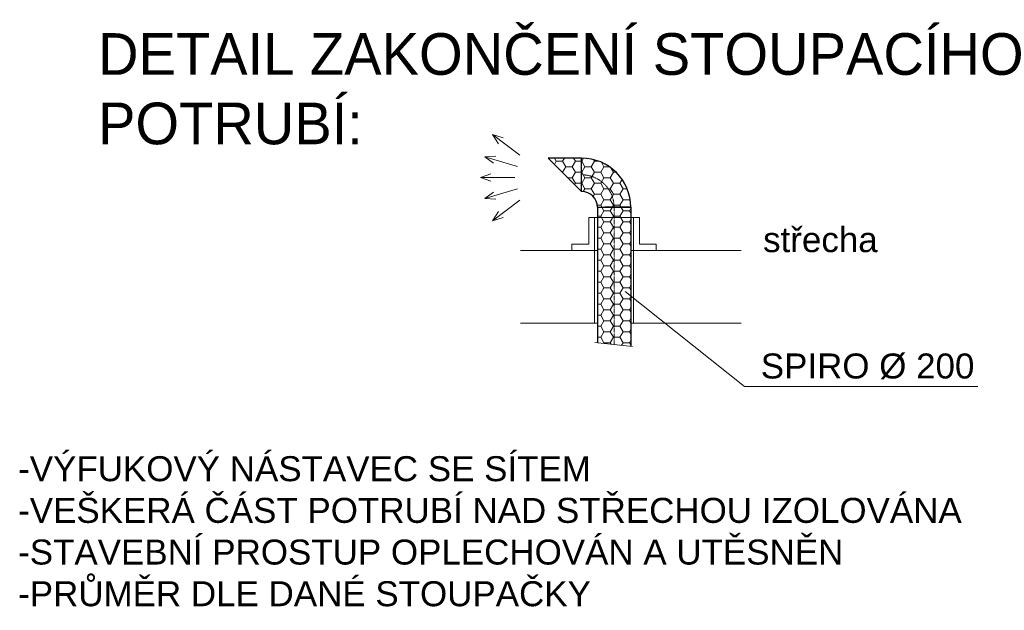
# Model space of a CAD drawing. Header units: millimetres. Extents: x 918337 to 1269480, y -257156 to -67477.
# Tile 52 of 114: x 1149617 to 1155521, y -235246 to -231702. Entities that reach past the tile are written whole.
import ezdxf

# ---------------------------------------------------------------- set-up
doc = ezdxf.new("R2010")
doc.units = ezdxf.units.MM
doc.linetypes.add('ACAD_ISO10W100', pattern=[18.5, 12, -3, 0.5, -3])
doc.layers.get('0').update_dxf_attribs({"color": 8, "lineweight": 9})
for name, color, linetype, lineweight in [('1VZT - LEGENDY', 7, 'Continuous', 13), ('1VZT-POTRUBI', 4, 'Continuous', 30), ('1VZT-srafy', 253, 'Continuous', 13), ('1VZT-ČERCHOVANÁ', 7, 'ACAD_ISO10W100', 9)]:
    doc.layers.add(name, color=color, linetype=linetype, lineweight=lineweight)
doc.layers.add('_HROMOSVOD', color=251, linetype='Continuous')
doc.layers.add('CKK_CARY', color=1, linetype='Continuous')
doc.styles.get("Standard").update_dxf_attribs({"font": 'arial.ttf'})

# ---------------------------------------------------------------- blocks, each defined once
blk = doc.blocks.new('rhbfdgb')
at = {"layer": '1VZT - LEGENDY', "ltscale": 0.5}
for p, q in [((-359271.4, 269162.5), (-359107.5, 269286.5)), ((-359107.5, 269286.5), (-359170.8, 269266.4)), ((-359107.5, 269286.5), (-359144.1, 269231)), ((-359257.5, 269094.8), (-359060.6, 269153.5)), ((-359060.6, 269153.5), (-359126.9, 269156.8)), ((-359060.6, 269153.5), (-359114.2, 269114.4)), ((-359035.2, 269027.5), (-359097.8, 269049.7)), ((-359240.7, 269027.5), (-359035.2, 269027.5)), ((-359035.2, 269027.5), (-359097.8, 269005.4)), ((-359257.5, 268961.2), (-359060.6, 268902.5)), ((-359060.6, 268902.5), (-359114.2, 268941.6)), ((-359271.4, 268893.5), (-359107.5, 268769.6)), ((-359060.6, 268902.5), (-359126.9, 268899.2)), ((-359107.5, 268769.6), (-359144.1, 268825)), ((-359107.5, 268769.6), (-359170.8, 268789.6))]:
    blk.add_line(p, q, dxfattribs=at)

msp = doc.modelspace()

# ---------------------------------------------------------------- hatches: boundary and pattern name
at = {"layer": '1VZT-srafy', "ltscale": 0.1}
h = msp.add_hatch(dxfattribs=at)
h.set_pattern_fill('HONEY', color=256, scale=12)
h.set_pattern_definition([(0, (64584.34, -47182.488), (57.15, 32.9955677), [38.1, -76.2]), (120, (64584.34, -47182.488), (-57.1499999, 32.995568), [38.1, -76.2]), (60, (64584.34, -47182.488), (1e-07, 65.9911357), [-76.2, 38.1])])
h.paths.add_polyline_path([(1153281.3, -232888.3), (1153181.3, -232888.3), (1153181.3, -233651.3), (1153281.3, -233661.8)])
h.paths.add_polyline_path([(1153181.3, -232888.3), (1153081.3, -232888.3), (1153081.3, -233640.8), (1153181.3, -233651.3)])
h.paths.add_polyline_path([(1153281.3, -232828.2), (1153181.3, -232828.2), (1153181.3, -232888.3), (1153281.3, -232888.3)])
h.paths.add_polyline_path([(1153181.3, -232828.2), (1153081.3, -232828.2), (1153081.3, -232888.3), (1153181.3, -232888.3)])
h.paths.add_polyline_path([(1152986.1, -232632.9), (1152986.1, -232732.9, -0.414214), (1153081.3, -232828.2), (1153181.3, -232828.2, 0.414214)], flags=17)
h.paths.add_polyline_path([(1152986.1, -232532.9), (1152986.1, -232632.9, -0.414214), (1153181.3, -232828.2), (1153281.3, -232828.2, 0.414214)])
h.paths.add_polyline_path([(1152986.1, -232532.9), (1152786.1, -232532.9), (1152986.1, -232732.9)])

# ---------------------------------------------------------------- linework, layer by layer
at = {"color": 9}
for p, q in [((1153064.4, -232888.3), (1153029.4, -232888.3)), ((1153029.4, -232888.3), (1153029.4, -233048.3)), ((1153064.4, -232888.3), (1153064.4, -233087.6)), ((1153064.4, -232888.3), (1153298.3, -232888.3)), ((1153298.3, -232888.3), (1153333.2, -232888.3)), ((1153298.3, -232888.3), (1153298.3, -233087.6)), ((1153333.2, -232888.3), (1153333.2, -233048.3)), ((1152620.3, -233087.6), (1153081.3, -233087.6)), ((1153029.4, -233048.3), (1152928.8, -233048.3)), ((1152928.8, -233048.3), (1152928.8, -233087.6)), ((1153064.4, -233087.6), (1153064.4, -233523.5)), ((1153281.3, -233087.6), (1153944.1, -233087.6)), ((1153298.3, -233087.6), (1153298.3, -233523.5)), ((1153333.2, -233048.3), (1153433.8, -233048.3)), ((1153433.8, -233048.3), (1153433.8, -233087.6)), ((1152620.3, -233523.5), (1153081.3, -233523.5)), ((1153281.3, -233523.5), (1153944.1, -233523.5))]:
    msp.add_line(p, q, dxfattribs=at)
at = {"color": 7}
msp.add_line((1153066.1, -233639.2), (1153292.2, -233663), dxfattribs=at)
at = {"layer": '1VZT - LEGENDY', "ltscale": 0.1}
for p, q in [((1153963.3, -233904), (1153247.1, -233332.8)), ((1155362.9, -233904), (1153963.3, -233904))]:
    msp.add_line(p, q, dxfattribs=at)
at = {"layer": '1VZT-POTRUBI', "ltscale": 0.1}
for p, q in [((1152986.1, -232732.9), (1152786.1, -232532.9)), ((1152986.1, -232532.9), (1152786.1, -232532.9)), ((1152986.1, -232732.9), (1152986.1, -232532.9)), ((1153081.3, -232828.2), (1153281.3, -232828.2)), ((1153081.3, -232828.2), (1153281.3, -232828.2))]:
    msp.add_line(p, q, dxfattribs=at)
at = {"layer": '1VZT-POTRUBI'}
for p, q in [((1153081.3, -232828.2), (1153081.3, -233640.8)), ((1153281.3, -232828.2), (1153125.1, -232828.2)), ((1153281.3, -232828.2), (1153281.3, -233661.8))]:
    msp.add_line(p, q, dxfattribs=at)
at = {"layer": '1VZT-POTRUBI', "ltscale": 20}
msp.add_line((1153081.3, -232828.2), (1153281.3, -232828.2), dxfattribs=at)
at = {"layer": '1VZT-POTRUBI', "ltscale": 0.1}
for radius in [295.2, 95.2]:
    msp.add_arc((1152986.1, -232828.2), radius, 0, 90, dxfattribs=at)
at = {"layer": '1VZT-ČERCHOVANÁ', "ltscale": 0.1}
msp.add_line((1153181.3, -232828.2), (1153181.3, -233651.3), dxfattribs=at)
msp.add_arc((1152986.1, -232828.2), 195.2, 0, 90, dxfattribs=at)

# ---------------------------------------------------------------- block references
at = {"layer": '_HROMOSVOD', "rotation": 180}
msp.add_blockref('rhbfdgb', (793344.9, 36378.1), dxfattribs=at)

# ---------------------------------------------------------------- texts
at = {"layer": '1VZT - LEGENDY', "lineweight": 5, "attachment_point": 1}
for s, width, insert, char_height in [('DETAIL ZAKONČENÍ STOUPACÍHO POTRUBÍ:', 6155.891, (1150085.6, -231783.3), 250), ('SPIRO %%C 200', 7761.474, (1154060.8, -233705.1), 150), ('-VÝFUKOVÝ NÁSTAVEC SE SÍTEM\\P-VEŠKERÁ ČÁST POTRUBÍ NAD STŘECHOU IZOLOVÁNA\\P-STAVEBNÍ PROSTUP OPLECHOVÁN A UTĚSNĚN\\P-PRŮMĚR DLE DANÉ STOUPAČKY', 7761.474, (1149607.7, -234321.2), 150)]:
    msp.add_mtext_dynamic_manual_height_columns(s, width=width, gutter_width=12.5, heights=[0], dxfattribs=dict(at, insert=insert, char_height=char_height))
at = {"layer": 'CKK_CARY', "color": 9, "lineweight": 5, "insert": (1154074.8, -232947), "char_height": 150, "attachment_point": 1}
msp.add_mtext_dynamic_manual_height_columns('střecha', width=5349.707, gutter_width=12.5, heights=[0], dxfattribs=at)

doc.saveas('drawing.dxf')
